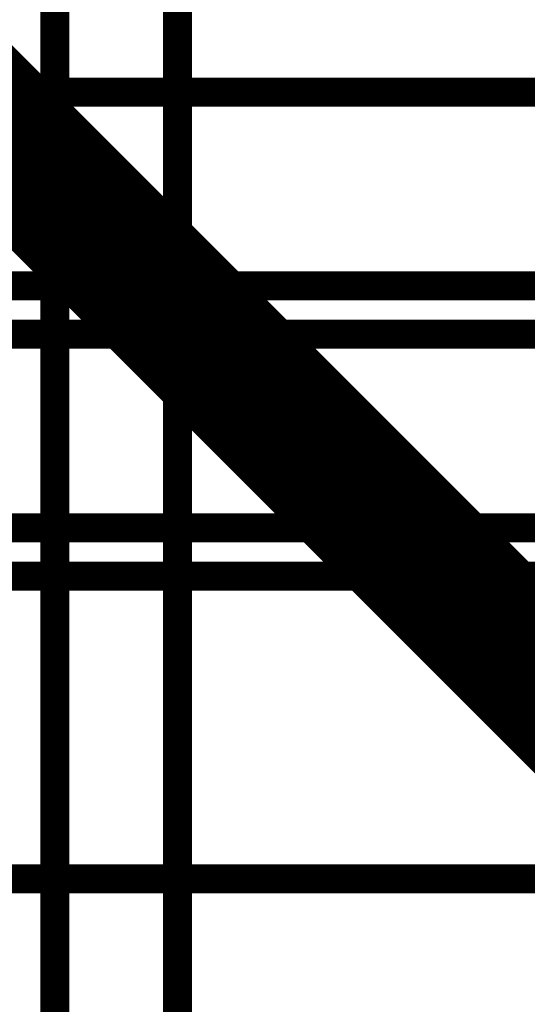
# Model space of a CAD drawing. Header units: millimetres. Extents: x -8 to 125, y -6 to 113.
# Tile 25 of 142: x 46.37 to 51.62, y 37.57 to 47.74. Entities that reach past the tile are written whole.
import ezdxf

# ---------------------------------------------------------------- set-up
doc = ezdxf.new("R2010")
doc.units = ezdxf.units.MM
for name, color, linetype, true_color in [('Bottom Layer', 7, 'Continuous', 0x0000ff), ('Inner2', 7, 'Continuous', 0x008000), ('Top Layer', 7, 'Continuous', 0xff0000)]:
    doc.layers.add(name, color=color, linetype=linetype, true_color=true_color)

msp = doc.modelspace()

# ---------------------------------------------------------------- linework, layer by layer
at = {"layer": 'Bottom Layer', "const_width": 0.3}
for points in [[(46.736, 57.912), (46.736, 17.907)], [(48.006, 56.388), (48.006, 35.418)]]:
    msp.add_lwpolyline(points, dxfattribs=at)
at = {"layer": 'Inner2', "const_width": 1.5}
msp.add_lwpolyline([(54.102, 38.608), (39.471, 53.239)], dxfattribs=at)
at = {"layer": 'Top Layer', "const_width": 0.3}
for points in [[(55.696, 46.99), (39.861, 46.99)], [(55.696, 44.99), (42.704, 44.99)], [(43.982, 44.49), (55.696, 44.49)], [(55.696, 42.49), (42.846, 42.49)], [(55.696, 41.99), (41.821, 41.99)], [(56.668, 38.862), (36.639, 38.862)]]:
    msp.add_lwpolyline(points, dxfattribs=at)

doc.saveas('drawing.dxf')
